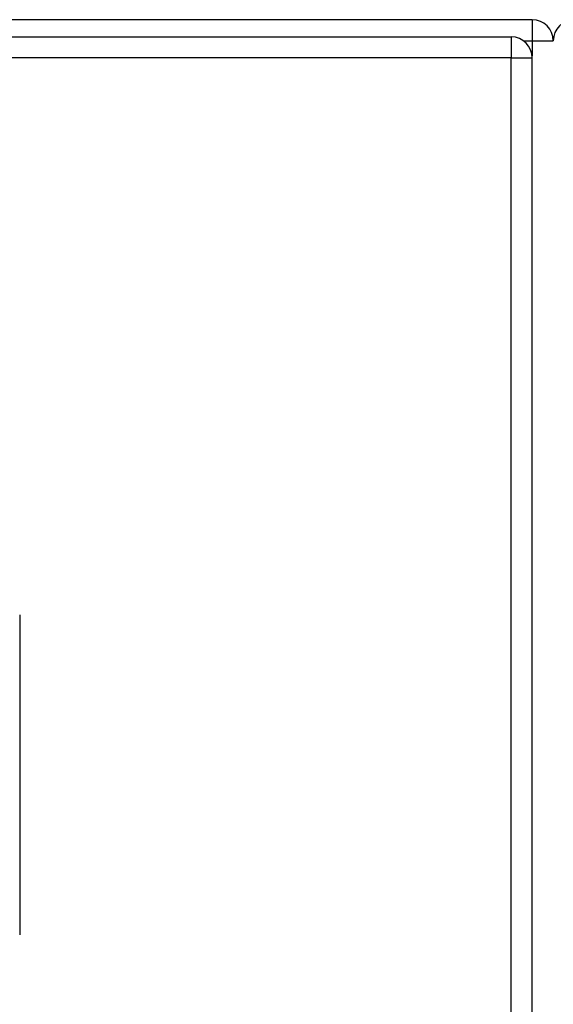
# Model space of a CAD drawing. Header units: inches. Extents: x 23 to 567, y 61 to 264.
# Tile 129 of 256: x 239.37 to 241.87, y 171.99 to 176.61. Entities that reach past the tile are written whole.
import ezdxf

# ---------------------------------------------------------------- set-up
doc = ezdxf.new("R2010")
doc.units = ezdxf.units.IN
doc.header["$MEASUREMENT"] = 0
doc.layers.add('Visible Edges(ANSI)', color=7, linetype='Continuous', lineweight=25)
doc.layers.add('Visible Tangent Edges(ANSI)', color=7, linetype='Continuous', lineweight=25)

msp = doc.modelspace()

# ---------------------------------------------------------------- linework, layer by layer
at = {"layer": 'Visible Edges(ANSI)'}
for p, q in [((241.7711, 176.6093), (187.9691, 176.6093)), ((188.0676, 176.5289), (241.6726, 176.5289)), ((241.7716, 144.7099), (241.7716, 176.4299)), ((239.3701, 173.8199), (239.3701, 172.3199))]:
    msp.add_line(p, q, dxfattribs=at)
for centre, start, end in [((241.7711, 176.5103), 0, 90), ((241.9691, 176.5103), 90, 180), ((241.6726, 176.4299), 0, 90)]:
    msp.add_arc(centre, 0.099, start, end, dxfattribs=at)
at = {"layer": 'Visible Tangent Edges(ANSI)'}
for p, q in [((241.7711, 176.6093), (241.7711, 176.5103)), ((241.6726, 176.5289), (241.6726, 176.4299)), ((241.7304, 176.5103), (241.7711, 176.5103)), ((241.7711, 176.5103), (241.8701, 176.5103)), ((241.7711, 176.5103), (241.7711, 176.4399)), ((241.6726, 176.4299), (188.0676, 176.4299)), ((241.6726, 176.4299), (241.7716, 176.4299)), ((241.6726, 144.7099), (241.6726, 176.4299))]:
    msp.add_line(p, q, dxfattribs=at)

doc.saveas('drawing.dxf')
